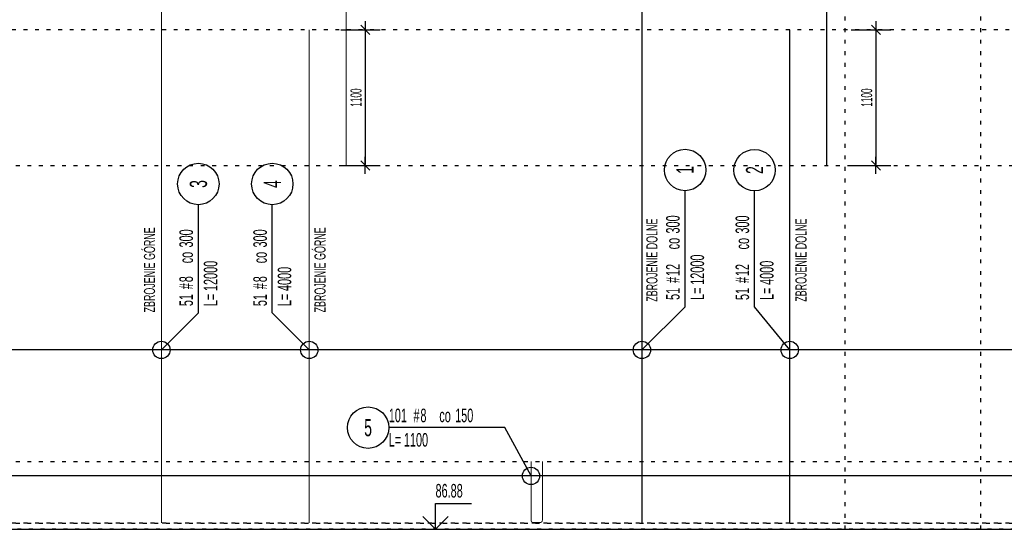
# Model space of a CAD drawing. Header units: millimetres. Extents: x 111214 to 141862, y 72904 to 96791.
# Tile 4 of 11: x 118849 to 126841, y 80067 to 84198. Entities that reach past the tile are written whole.
import ezdxf
from ezdxf.enums import TextEntityAlignment as Align

# ---------------------------------------------------------------- set-up
doc = ezdxf.new("R2010")
doc.units = ezdxf.units.MM
doc.header["$LTSCALE"] = 500
doc.header["$MEASUREMENT"] = 0
doc.linetypes.add('DEMO2', pattern=[0.1875, 0.0625, -0.125])
for name, color, linetype in [('!zasięg zbrojenia', 161, 'DEMO2'), ('BA_kot', 7, 'Continuous'), ('BA_txc', 1, 'Continuous'), ('BA_wym', 1, 'Continuous'), ('BZ_odn', 1, 'Continuous'), ('BZ_opi1', 7, 'Continuous'), ('BZ_opi2', 4, 'Continuous'), ('BZ_P_pow', 60, 'Continuous'), ('BZ_wym', 1, 'Continuous'), ('K_obrys stropu', 152, 'Continuous')]:
    doc.layers.add(name, color=color, linetype=linetype)
doc.styles.add('BIKTBG', font='txt', dxfattribs={"width": 0.85})
doc.styles.add('BIKTC', font='bikromsw.shx', dxfattribs={"width": 0.6})
doc.styles.add('BIKTS', font='bikromsw.shx', dxfattribs={"width": 0.6})
doc.styles.add('BIKWYM', font='bikromsw.shx', dxfattribs={"width": 0.55})
doc.dimstyles.new('BA_KR_50_mm', dxfattribs={"dimscale": 5, "dimtxt": 18, "dimasz": 1.2, "dimexe": 24, "dimexo": 0, "dimgap": 6, "dimtad": 1, "dimdec": 1, "dimrnd": 0.5, "dimzin": 9, "dimdsep": 46, "dimtxsty": 'BIKWYM', "dimblk": 'WYM-KR', "dimcen": 0, "dimdle": 20, "dimclrd": 256, "dimclre": 256, "dimclrt": 7, "dimadec": 0, "dimazin": 0, "dimtfac": 0.033333, "dimtdec": 1, "dimtmove": 0, "dimatfit": 3, "dimldrblk": 'WYM-KR', "dimfxl": 1, "dimtvp": 0.8, "dimtolj": 1, "dimarcsym": 0})
doc.dimstyles.new('BA_ST_50_mm', dxfattribs={"dimscale": 5, "dimtxt": 18, "dimasz": 1.2, "dimexe": 24, "dimexo": 0, "dimgap": 0, "dimtad": 0, "dimdec": 1, "dimrnd": 0.5, "dimdsep": 46, "dimtxsty": 'BIKWYM', "dimblk": 'WYM-ST', "dimcen": 0, "dimdle": 20, "dimclrd": 256, "dimclre": 256, "dimclrt": 7, "dimadec": 0, "dimazin": 0, "dimtfac": 0.033333, "dimtdec": 1, "dimtix": 1, "dimtmove": 2, "dimatfit": 3, "dimldrblk": 'WYM-ST', "dimfxl": 1, "dimtvp": 0.8, "dimtolj": 1, "dimtzin": 0, "dimarcsym": 0})
doc.dimstyles.new('BZ_ST_50_mm', dxfattribs={"dimscale": 5, "dimtxt": 22, "dimasz": 1.466667, "dimexe": 24, "dimexo": 0, "dimgap": 0, "dimtad": 0, "dimdec": 1, "dimrnd": 0.5, "dimdsep": 46, "dimtxsty": 'BIKWYM', "dimblk": 'WYM-ST', "dimcen": 0, "dimdle": 20, "dimclrd": 256, "dimclre": 256, "dimclrt": 7, "dimadec": 0, "dimazin": 0, "dimtfac": 0.033333, "dimtdec": 1, "dimtix": 1, "dimtmove": 2, "dimatfit": 3, "dimldrblk": 'WYM-ST', "dimfxl": 1, "dimtvp": 0.8, "dimtolj": 1, "dimtzin": 0, "dimarcsym": 0})

# ---------------------------------------------------------------- blocks, each defined once
blk = doc.blocks.new('*U6637')
for p, q in [((0, 4.17), (5.85, 4.17)), ((0, 0), (0, 4.17))]:
    blk.add_line(p, q)
at = {"color": 1}
blk.add_line((-2.5, 0), (2.5, 0), dxfattribs=at)
blk.add_lwpolyline([(-2.06, 2.06), (0, 0), (2.06, 2.06)])
at = {"style": 'BIKTS', "width": 0.8}
blk.add_attdef('POZIOM', text='', height=2.5, dxfattribs=at).set_placement((0, 6.25), align=Align.MIDDLE_LEFT)
blk = doc.blocks.new('WYM-ST')
blk.add_hatch(color=256).paths.add_polyline_path([(-13, 2.9), (0, 0), (-13, -2.9)])
blk.add_lwpolyline([(0, 0), (-13, 2.9), (-13, -2.9), (0, 0)])
blk = doc.blocks.new('*D6643')
at = {"layer": 'BZ_odn', "lineweight": -2}
blk.add_line((129592.7, 81520.6), (114607.3, 81520.6), dxfattribs=at)
at = {"layer": 'Defpoints', "color": 0}
for p in [(114600, 81520.6), (114600, 81520.6), (129600, 81520.6)]:
    blk.add_point(p, dxfattribs=at)
at = {"layer": 'BZ_odn', "linetype": 'ByBlock', "lineweight": -2, "xscale": 7.333333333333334, "yscale": 7.333333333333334, "zscale": 7.333333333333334, "rotation": 180}
blk.add_blockref('WYM-ST', (114600, 81520.6), dxfattribs=at)
at = {"layer": 'BZ_odn', "linetype": 'ByBlock', "lineweight": -2, "xscale": 7.333333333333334, "yscale": 7.333333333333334, "zscale": 7.333333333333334}
blk.add_blockref('WYM-ST', (129600, 81520.6), dxfattribs=at)
blk = doc.blocks.new('bik_BlkOpPretPow', base_point=(126192.6, 82834.8))
at = {"layer": 'BZ_opi1', "style": 'BIKTS', "width": 0.6}
for tag, p in [('SZTUK', (126247.6, 82878.8)), ('PRZEDR_FI', (126447.9, 82878.8)), ('PRZEKROJ', (126504.4, 82878.8)), ('PRZEDR_E', (126720.7, 82878.8)), ('ROZSTAW', (126848.9, 82878.8)), ('DLUGOSC', (126370.1, 82680.8)), ('DLUGOSC_SRD', (126675, 82680.8)), ('PRZEDR_L', (126247.6, 82680.8)), ('UWAGA', (126247.6, 82515.8))]:
    blk.add_attdef(tag, p, '', height=110, dxfattribs=at)
at = {"layer": 'BZ_opi1', "style": 'BIKTS', "width": 0.6, "flags": 3}
for tag, p in [('PRZEDR_U', (127028.1, 82878.8)), ('SYMBOL', (127090.9, 82878.8)), ('GATUNEK', (127195.9, 81899.8)), ('PRZEDR_SZT', (127195.9, 81899.8))]:
    blk.add_attdef(tag, p, '', height=110, dxfattribs=at)
at = {"layer": 'BZ_opi2', "style": 'BIKTBG', "width": 0.6, "flags": 3}
blk.add_attdef('PRZEDR_NR', (126192.6, 82878.8), '', height=140, dxfattribs=at)
at = {"layer": 'BZ_opi2', "style": 'BIKTBG', "width": 0.6}
blk.add_attdef('NUMER', text='', height=140, dxfattribs=at).set_placement((127363.9, 82834.8), align=Align.MIDDLE_CENTER)
at = {"layer": 'BZ_wym', "style": 'BIKTS', "width": 0.6, "flags": 3}
for tag, p in [('TYP_PRETA', (127195.9, 82889.8)), ('ID', (127195.9, 82724.8)), ('ID_C', (127195.9, 82559.8)), ('EURO_KOD', (127195.9, 82394.8)), ('HAK_1', (127195.9, 82229.8)), ('HAK_2', (127195.9, 82064.8)), ('b_atr_0', (127195.9, 81899.8))]:
    blk.add_attdef(tag, p, '', height=110, dxfattribs=at)
blk = doc.blocks.new('*D6646')
at = {"layer": 'BZ_odn', "lineweight": -2}
blk.add_line((129592.7, 81520.6), (114607.3, 81520.6), dxfattribs=at)
at = {"layer": 'Defpoints', "color": 0}
for p in [(114600, 81520.6), (114600, 81520.6), (129600, 81520.6)]:
    blk.add_point(p, dxfattribs=at)
at = {"layer": 'BZ_odn', "linetype": 'ByBlock', "lineweight": -2, "xscale": 7.333333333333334, "yscale": 7.333333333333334, "zscale": 7.333333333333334, "rotation": 180}
blk.add_blockref('WYM-ST', (114600, 81520.6), dxfattribs=at)
at = {"layer": 'BZ_odn', "linetype": 'ByBlock', "lineweight": -2, "xscale": 7.333333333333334, "yscale": 7.333333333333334, "zscale": 7.333333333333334}
blk.add_blockref('WYM-ST', (129600, 81520.6), dxfattribs=at)
blk = doc.blocks.new('*D6658')
at = {"layer": 'BZ_odn', "lineweight": -2}
blk.add_line((129592.7, 81520.6), (114607.3, 81520.6), dxfattribs=at)
at = {"layer": 'Defpoints', "color": 0}
for p in [(114600, 81520.6), (114600, 81520.6), (129600, 81520.6)]:
    blk.add_point(p, dxfattribs=at)
at = {"layer": 'BZ_odn', "linetype": 'ByBlock', "lineweight": -2, "xscale": 7.333333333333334, "yscale": 7.333333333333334, "zscale": 7.333333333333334, "rotation": 180}
blk.add_blockref('WYM-ST', (114600, 81520.6), dxfattribs=at)
at = {"layer": 'BZ_odn', "linetype": 'ByBlock', "lineweight": -2, "xscale": 7.333333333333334, "yscale": 7.333333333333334, "zscale": 7.333333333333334}
blk.add_blockref('WYM-ST', (129600, 81520.6), dxfattribs=at)
blk = doc.blocks.new('*D6660')
at = {"layer": 'BZ_odn', "lineweight": -2}
blk.add_line((129592.7, 81520.6), (114607.3, 81520.6), dxfattribs=at)
at = {"layer": 'Defpoints', "color": 0}
for p in [(114600, 81520.6), (114600, 81520.6), (129600, 81520.6)]:
    blk.add_point(p, dxfattribs=at)
at = {"layer": 'BZ_odn', "linetype": 'ByBlock', "lineweight": -2, "xscale": 7.333333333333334, "yscale": 7.333333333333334, "zscale": 7.333333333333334, "rotation": 180}
blk.add_blockref('WYM-ST', (114600, 81520.6), dxfattribs=at)
at = {"layer": 'BZ_odn', "linetype": 'ByBlock', "lineweight": -2, "xscale": 7.333333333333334, "yscale": 7.333333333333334, "zscale": 7.333333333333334}
blk.add_blockref('WYM-ST', (129600, 81520.6), dxfattribs=at)
blk = doc.blocks.new('WYM-KR')
at = {"linetype": 'ByBlock'}
blk.add_line((11.52, 0), (-11.52, 0), dxfattribs=at)
at = {"color": 7, "linetype": 'ByBlock'}
blk.add_line((6.24, 6.24), (-6.24, -6.24), dxfattribs=at)
blk = doc.blocks.new('*D6664')
at = {"layer": 'BA_wym', "lineweight": -2}
for p, q in [((125599.3, 84116.8), (125919.3, 84116.8)), ((125799.3, 84110.8), (125799.3, 83022.8)), ((125599.3, 83016.8), (125919.3, 83016.8))]:
    blk.add_line(p, q, dxfattribs=at)
at = {"layer": 'Defpoints', "color": 0}
for p in [(125599.3, 84116.8), (125599.3, 83016.8), (125799.3, 83016.8)]:
    blk.add_point(p, dxfattribs=at)
at = {"layer": 'BA_wym', "linetype": 'ByBlock', "lineweight": -2, "xscale": 6, "yscale": 6, "zscale": 6}
for p, rotation in [((125799.3, 84116.8), 90), ((125799.3, 83016.8), 270)]:
    blk.add_blockref('WYM-KR', p, dxfattribs=dict(at, rotation=rotation))
at = {"layer": 'BA_wym', "color": 7, "insert": (125724.3, 83566.8), "char_height": 90, "attachment_point": 5, "rotation": 90, "style": 'BIKWYM'}
blk.add_mtext('\\A1;1100', dxfattribs=at)
blk = doc.blocks.new('*D6665')
at = {"layer": 'BA_wym', "lineweight": -2}
for p, q in [((121454.7, 84116.8), (121774.7, 84116.8)), ((121654.7, 84110.8), (121654.7, 83022.8)), ((121454.7, 83016.8), (121774.7, 83016.8))]:
    blk.add_line(p, q, dxfattribs=at)
at = {"layer": 'Defpoints', "color": 0}
for p in [(121454.7, 84116.8), (121454.7, 83016.8), (121654.7, 83016.8)]:
    blk.add_point(p, dxfattribs=at)
at = {"layer": 'BA_wym', "linetype": 'ByBlock', "lineweight": -2, "xscale": 6, "yscale": 6, "zscale": 6}
for p, rotation in [((121654.7, 84116.8), 90), ((121654.7, 83016.8), 270)]:
    blk.add_blockref('WYM-KR', p, dxfattribs=dict(at, rotation=rotation))
at = {"layer": 'BA_wym', "color": 7, "insert": (121579.7, 83566.8), "char_height": 90, "attachment_point": 5, "rotation": 90, "style": 'BIKWYM'}
blk.add_mtext('\\A1;1100', dxfattribs=at)
blk = doc.blocks.new('*D6683')
at = {"layer": 'BZ_odn', "lineweight": -2}
blk.add_line((129592.7, 80499.3), (114607.3, 80499.3), dxfattribs=at)
at = {"layer": 'Defpoints', "color": 0}
for p in [(114600, 80499.3), (114600, 80499.3), (129600, 80499.3)]:
    blk.add_point(p, dxfattribs=at)
at = {"layer": 'BZ_odn', "linetype": 'ByBlock', "lineweight": -2, "xscale": 7.333333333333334, "yscale": 7.333333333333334, "zscale": 7.333333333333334, "rotation": 180}
blk.add_blockref('WYM-ST', (114600, 80499.3), dxfattribs=at)
at = {"layer": 'BZ_odn', "linetype": 'ByBlock', "lineweight": -2, "xscale": 7.333333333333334, "yscale": 7.333333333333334, "zscale": 7.333333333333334}
blk.add_blockref('WYM-ST', (129600, 80499.3), dxfattribs=at)

msp = doc.modelspace()

# ---------------------------------------------------------------- linework, layer by layer
at = {"layer": '!zasięg zbrojenia'}
for points in [[(114649.6, 80066.77), (126649.6, 80066.77), (126649.6, 95066.77), (114649.6, 95066.77)], [(114649.6, 80066.77), (126649.6, 80066.77), (126649.6, 95066.77), (114649.6, 95066.77)], [(129549.6, 80066.77), (117549.6, 80066.77), (117549.6, 95066.77), (129549.6, 95066.77)], [(129549.6, 80066.77), (117549.6, 80066.77), (117549.6, 95066.77), (129549.6, 95066.77)], [(125549.6, 95066.77), (129549.6, 95066.77), (129549.6, 80066.77), (125549.6, 80066.77)], [(125549.6, 95066.77), (129549.6, 95066.77), (129549.6, 80066.77), (125549.6, 80066.77)], [(129599.6, 95016.77), (114599.6, 95016.77), (114599.6, 83016.77), (129599.6, 83016.77)], [(129599.6, 95016.77), (114599.6, 95016.77), (114599.6, 83016.77), (129599.6, 83016.77)], [(129599.6, 92116.77), (114599.6, 92116.77), (114599.6, 80116.77), (129599.6, 80116.77)], [(129599.6, 92116.77), (114599.6, 92116.77), (114599.6, 80116.77), (129599.6, 80116.77)], [(114599.6, 80116.77), (129599.6, 80116.77), (129599.6, 84116.77), (114599.6, 84116.77)], [(114599.6, 80116.77), (129599.6, 80116.77), (129599.6, 84116.77), (114599.6, 84116.77)], [(114599.6, 80616.77), (129599.6, 80616.77), (129599.6, 80116.77), (114599.6, 80116.77)]]:
    msp.add_lwpolyline(points, close=True, dxfattribs=at)
at = {"layer": 'BZ_odn'}
for centre, radius in [((124249.99, 82979.54), 168), ((124813.73, 82978.77), 168), ((120299.6, 82866.3), 168), ((120899.6, 82866.3), 168), ((119999.6, 81520.64), 70), ((121199.6, 81520.64), 70), ((123899.6, 81520.64), 70), ((125099.6, 81520.64), 70), ((121677.19, 80890.83), 168), ((122999.6, 80499.31), 70)]:
    msp.add_circle(centre, radius, dxfattribs=at)
at = {"layer": 'BZ_P_pow'}
for points, const_width in [([(121499.6, 83016.77), (121499.6, 95016.77)], 8), ([(125399.6, 83016.77), (125399.6, 95016.77)], 12), ([(119999.6, 80116.77), (119999.6, 92116.77)], 8), ([(123899.6, 80116.77), (123899.6, 92116.77)], 12), ([(121199.6, 80116.77), (121199.6, 84116.77)], 8), ([(125099.6, 80116.77), (125099.6, 84116.77)], 12)]:
    msp.add_lwpolyline(points, dxfattribs=dict(at, const_width=const_width))
at = {"layer": 'BZ_P_pow', "const_width": 8}
msp.add_lwpolyline([(123091.6, 80616.77), (123091.6, 80140.77, -0.4142136), (123071.6, 80120.77), (123019.6, 80120.77, -0.4142136), (122999.6, 80140.77), (122999.6, 80616.77)], format="xyb", dxfattribs=at)
at = {"layer": 'K_obrys stropu'}
msp.add_lwpolyline([(129599.6, 95066.77), (114599.6, 95066.77), (114599.6, 80066.77), (129599.6, 80066.77)], close=True, dxfattribs=at)

# ---------------------------------------------------------------- block references
ref = msp.add_blockref('bik_BlkOpPretPow', (124249.99, 81871.03), dxfattribs=dict(rotation=90))
ref.add_attrib('NUMER', '1', dxfattribs={"layer": 'BZ_opi2', "height": 140, "rotation": 90, "style": 'BIKTBG', "width": 0.6}).set_placement((124249.99, 82979.54), align=Align.MIDDLE_CENTER)
ref.add_attrib('SZTUK', '51', (124205.99, 81926.03), dxfattribs={"layer": 'BZ_opi1', "height": 110, "rotation": 90, "style": 'BIKTS', "width": 0.6})
ref.add_attrib('PRZEKROJ', '12', (124205.99, 82120.03), dxfattribs={"layer": 'BZ_opi1', "height": 110, "rotation": 90, "style": 'BIKTS', "width": 0.6})
ref.add_attrib('DLUGOSC', '12000', (124403.99, 82048.6), dxfattribs={"layer": 'BZ_opi1', "height": 110, "rotation": 90, "style": 'BIKTS', "width": 0.6})
ref.add_attrib('PRZEDR_FI', '#', (124205.99, 82063.46), dxfattribs={"layer": 'BZ_opi1', "height": 110, "rotation": 90, "style": 'BIKTS', "width": 0.6})
ref.add_attrib('PRZEDR_L', 'L=', (124403.99, 81926.03), dxfattribs={"layer": 'BZ_opi1', "height": 110, "rotation": 90, "style": 'BIKTS', "width": 0.6})
ref.add_attrib('PRZEDR_E', 'co', (124205.99, 82336.32), dxfattribs={"layer": 'BZ_opi1', "height": 110, "rotation": 90, "style": 'BIKTS', "width": 0.6})
ref.add_attrib('ROZSTAW', '300', (124205.99, 82464.54), dxfattribs={"layer": 'BZ_opi1', "height": 110, "rotation": 90, "style": 'BIKTS', "width": 0.6})
ref = msp.add_blockref('bik_BlkOpPretPow', (124813.73, 81870.25), dxfattribs=dict(rotation=90))
ref.add_attrib('NUMER', '2', dxfattribs={"layer": 'BZ_opi2', "height": 140, "rotation": 90, "style": 'BIKTBG', "width": 0.6}).set_placement((124813.73, 82978.77), align=Align.MIDDLE_CENTER)
ref.add_attrib('SZTUK', '51', (124769.73, 81925.25), dxfattribs={"layer": 'BZ_opi1', "height": 110, "rotation": 90, "style": 'BIKTS', "width": 0.6})
ref.add_attrib('PRZEKROJ', '12', (124769.73, 82119.25), dxfattribs={"layer": 'BZ_opi1', "height": 110, "rotation": 90, "style": 'BIKTS', "width": 0.6})
ref.add_attrib('DLUGOSC', '4000', (124967.73, 82047.82), dxfattribs={"layer": 'BZ_opi1', "height": 110, "rotation": 90, "style": 'BIKTS', "width": 0.6})
ref.add_attrib('PRZEDR_FI', '#', (124769.73, 82062.68), dxfattribs={"layer": 'BZ_opi1', "height": 110, "rotation": 90, "style": 'BIKTS', "width": 0.6})
ref.add_attrib('PRZEDR_L', 'L=', (124967.73, 81925.25), dxfattribs={"layer": 'BZ_opi1', "height": 110, "rotation": 90, "style": 'BIKTS', "width": 0.6})
ref.add_attrib('PRZEDR_E', 'co', (124769.73, 82335.54), dxfattribs={"layer": 'BZ_opi1', "height": 110, "rotation": 90, "style": 'BIKTS', "width": 0.6})
ref.add_attrib('ROZSTAW', '300', (124769.73, 82463.77), dxfattribs={"layer": 'BZ_opi1', "height": 110, "rotation": 90, "style": 'BIKTS', "width": 0.6})
ref = msp.add_blockref('bik_BlkOpPretPow', (120299.6, 81820.64), dxfattribs=dict(rotation=90))
ref.add_attrib('NUMER', '3', dxfattribs={"layer": 'BZ_opi2', "height": 140, "rotation": 90, "style": 'BIKTBG', "width": 0.6}).set_placement((120299.6, 82866.3), align=Align.MIDDLE_CENTER)
ref.add_attrib('SZTUK', '51', (120255.6, 81875.64), dxfattribs={"layer": 'BZ_opi1', "height": 110, "rotation": 90, "style": 'BIKTS', "width": 0.6})
ref.add_attrib('PRZEKROJ', '8', (120255.6, 82069.64), dxfattribs={"layer": 'BZ_opi1', "height": 110, "rotation": 90, "style": 'BIKTS', "width": 0.6})
ref.add_attrib('DLUGOSC', '12000', (120453.6, 81998.21), dxfattribs={"layer": 'BZ_opi1', "height": 110, "rotation": 90, "style": 'BIKTS', "width": 0.6})
ref.add_attrib('PRZEDR_FI', '#', (120255.6, 82013.07), dxfattribs={"layer": 'BZ_opi1', "height": 110, "rotation": 90, "style": 'BIKTS', "width": 0.6})
ref.add_attrib('PRZEDR_L', 'L=', (120453.6, 81875.64), dxfattribs={"layer": 'BZ_opi1', "height": 110, "rotation": 90, "style": 'BIKTS', "width": 0.6})
ref.add_attrib('PRZEDR_E', 'co', (120255.6, 82223.07), dxfattribs={"layer": 'BZ_opi1', "height": 110, "rotation": 90, "style": 'BIKTS', "width": 0.6})
ref.add_attrib('ROZSTAW', '300', (120255.6, 82351.3), dxfattribs={"layer": 'BZ_opi1', "height": 110, "rotation": 90, "style": 'BIKTS', "width": 0.6})
ref = msp.add_blockref('bik_BlkOpPretPow', (120899.6, 81820.64), dxfattribs=dict(rotation=90))
ref.add_attrib('NUMER', '4', dxfattribs={"layer": 'BZ_opi2', "height": 140, "rotation": 90, "style": 'BIKTBG', "width": 0.6}).set_placement((120899.6, 82866.3), align=Align.MIDDLE_CENTER)
ref.add_attrib('SZTUK', '51', (120855.6, 81875.64), dxfattribs={"layer": 'BZ_opi1', "height": 110, "rotation": 90, "style": 'BIKTS', "width": 0.6})
ref.add_attrib('PRZEKROJ', '8', (120855.6, 82069.64), dxfattribs={"layer": 'BZ_opi1', "height": 110, "rotation": 90, "style": 'BIKTS', "width": 0.6})
ref.add_attrib('DLUGOSC', '4000', (121053.6, 81998.21), dxfattribs={"layer": 'BZ_opi1', "height": 110, "rotation": 90, "style": 'BIKTS', "width": 0.6})
ref.add_attrib('PRZEDR_FI', '#', (120855.6, 82013.07), dxfattribs={"layer": 'BZ_opi1', "height": 110, "rotation": 90, "style": 'BIKTS', "width": 0.6})
ref.add_attrib('PRZEDR_L', 'L=', (121053.6, 81875.64), dxfattribs={"layer": 'BZ_opi1', "height": 110, "rotation": 90, "style": 'BIKTS', "width": 0.6})
ref.add_attrib('PRZEDR_E', 'co', (120855.6, 82223.07), dxfattribs={"layer": 'BZ_opi1', "height": 110, "rotation": 90, "style": 'BIKTS', "width": 0.6})
ref.add_attrib('ROZSTAW', '300', (120855.6, 82351.3), dxfattribs={"layer": 'BZ_opi1', "height": 110, "rotation": 90, "style": 'BIKTS', "width": 0.6})
ref = msp.add_blockref('bik_BlkOpPretPow', (122785.71, 80890.83))
ref.add_attrib('NUMER', '5', dxfattribs={"layer": 'BZ_opi2', "height": 140, "style": 'BIKTBG', "width": 0.6}).set_placement((121677.19, 80890.83), align=Align.MIDDLE_CENTER)
ref.add_attrib('SZTUK', '101', (121845.19, 80934.83), dxfattribs={"layer": 'BZ_opi1', "height": 110, "style": 'BIKTS', "width": 0.6})
ref.add_attrib('PRZEKROJ', '8', (122102.05, 80934.83), dxfattribs={"layer": 'BZ_opi1', "height": 110, "style": 'BIKTS', "width": 0.6})
ref.add_attrib('DLUGOSC', '1100', (121967.76, 80736.83), dxfattribs={"layer": 'BZ_opi1', "height": 110, "style": 'BIKTS', "width": 0.6})
ref.add_attrib('PRZEDR_FI', '#', (122045.48, 80934.83), dxfattribs={"layer": 'BZ_opi1', "height": 110, "style": 'BIKTS', "width": 0.6})
ref.add_attrib('PRZEDR_L', 'L=', (121845.19, 80736.83), dxfattribs={"layer": 'BZ_opi1', "height": 110, "style": 'BIKTS', "width": 0.6})
ref.add_attrib('PRZEDR_E', 'co', (122255.48, 80934.83), dxfattribs={"layer": 'BZ_opi1', "height": 110, "style": 'BIKTS', "width": 0.6})
ref.add_attrib('ROZSTAW', '150', (122383.71, 80934.83), dxfattribs={"layer": 'BZ_opi1', "height": 110, "style": 'BIKTS', "width": 0.6})
at = {"layer": 'BA_kot'}
ref = msp.add_blockref('*U6637', (122224.6, 80066.77), dxfattribs=dict(at, xscale=50, yscale=50, zscale=50))
ref.add_attrib('POZIOM', '86.88', dxfattribs={"layer": '0', "height": 110, "style": 'BIKTS', "width": 0.6}).set_placement((122224.6, 80379.27), align=Align.MIDDLE_LEFT)

# ---------------------------------------------------------------- texts
at = {"layer": 'BA_txc', "style": 'BIKTC', "width": 0.6}
for s, p in [('ZBROJENIE DOLNE', (124025.73, 81911.77)), ('ZBROJENIE DOLNE', (125235.81, 81911.77)), ('ZBROJENIE GÓRNE', (119947.94, 81824.77)), ('ZBROJENIE GÓRNE', (121331.95, 81824.77))]:
    msp.add_text(s, height=90, rotation=90, dxfattribs=at).set_placement(p)

# ---------------------------------------------------------------- dimensions: what is measured, and where the dimension line sits
at = {"layer": 'BA_wym'}
for base, p1, p2, picture, middle in [((121654.71, 83016.77), (121454.71, 84116.77), (121454.71, 83016.77), '*D6665', (121579.71, 83566.77)), ((125799.31, 83016.77), (125599.31, 84116.77), (125599.31, 83016.77), '*D6664', (125724.31, 83566.77))]:
    dim = msp.add_linear_dim(base=base, p1=p1, p2=p2, angle=90, dimstyle='BA_KR_50_mm', override={"dimdec": 0, "dimrnd": 1, "dimatfit": 1}, dxfattribs=at)
    dim.commit()
    dim.dimension.update_dxf_attribs({"geometry": picture, "text_midpoint": middle})
at = {"layer": 'BZ_odn'}
for p1, p2, picture, middle in [((129600, 81520.64), (114600, 81520.64), '*D6643', (122100, 81520.64)), ((129600, 81520.64), (114600, 81520.64), '*D6646', (122100, 81520.64)), ((129600, 81520.64), (114600, 81520.64), '*D6658', (122100, 81520.64)), ((129600, 81520.64), (114600, 81520.64), '*D6660', (122100, 81520.64)), ((129600, 80499.31), (114600, 80499.31), '*D6683', (122100, 80499.31))]:
    dim = msp.add_aligned_dim(p1=p1, p2=p2, distance=0, text=' ', dimstyle='BZ_ST_50_mm', override={"dimexe": 0, "dimdle": 0, "dimse1": 1, "dimse2": 1}, dxfattribs=at)
    dim.commit()
    dim.dimension.update_dxf_attribs({"geometry": picture, "text_midpoint": middle})

# ---------------------------------------------------------------- leaders
at = {"layer": 'BZ_odn', "has_arrowhead": 0}
for points in [[(123899.6, 81520.64), (124249.99, 81871.03), (124249.99, 82811.54)], [(125099.6, 81520.64), (124813.73, 81870.25), (124813.73, 82810.77)], [(119999.6, 81520.64), (120299.6, 81820.64), (120299.6, 82698.3)], [(121199.6, 81520.64), (120899.6, 81820.64), (120899.6, 82698.3)], [(122999.6, 80499.31), (122785.71, 80890.83), (121845.19, 80890.83)]]:
    msp.add_leader(points, dimstyle='BA_ST_50_mm', dxfattribs=at)

doc.saveas('drawing.dxf')
